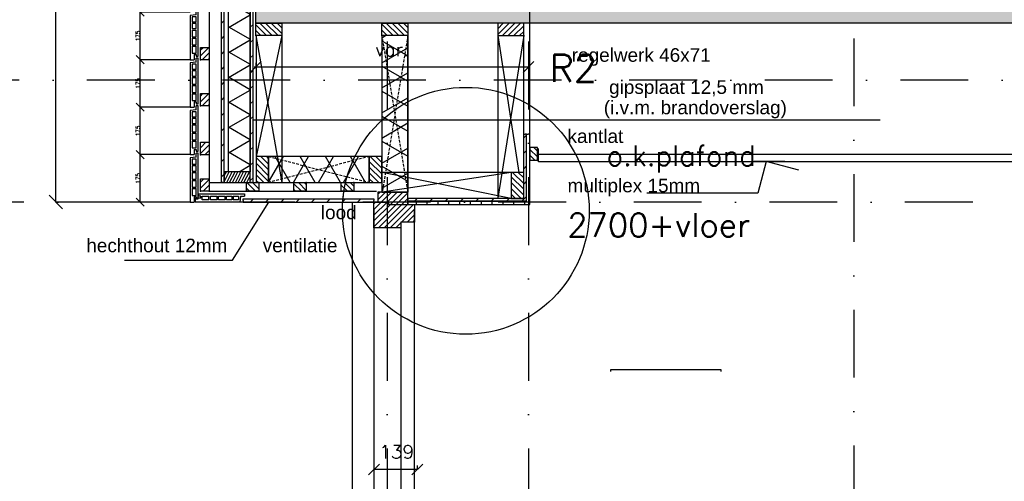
# Model space of a CAD drawing. Extents: x 0 to 317513, y 0 to 193913.
# Tile 8 of 69: x 157212 to 160845, y 100816 to 102518. Entities that reach past the tile are written whole.
import ezdxf
from ezdxf.enums import TextEntityAlignment as Align

# ---------------------------------------------------------------- set-up
doc = ezdxf.new("R2010")
doc.units = 0
doc.header["$LTSCALE"] = 20
doc.header["$MEASUREMENT"] = 0
doc.header["$PDSIZE"] = -1
for name, pattern in [('DASHDOT', [25, 12.5, -6.25, 0, -6.25]), ('DASHED', [0.75, 0.5, -0.25]), ('DD1', [2.66667, 1.66667, -0.5, 0, -0.5])]:
    doc.linetypes.add(name, pattern=pattern)
doc.layers.get('0').update_dxf_attribs({"linetype": 'CONTINUOUS'})
doc.layers.get('DEFPOINTS').update_dxf_attribs({"linetype": 'CONTINUOUS'})
for name, color, linetype in [('_DETAILNUMMERS', 4, 'CONTINUOUS'), ('_DETAILNUMMERSTEKST', 4, 'CONTINUOUS'), ('A--A21--_F-23-', 9, 'CONTINUOUS'), ('A--A23--_F--3-', 9, 'CONTINUOUS'), ('A--A25--_F--3-', 9, 'CONTINUOUS'), ('A--A35--_F--3-', 9, 'CONTINUOUS'), ('A--A42--_F--3-', 9, 'CONTINUOUS'), ('A--A42--_F-23-', 9, 'CONTINUOUS'), ('A--L21--', 3, 'CONTINUOUS'), ('A--L21--_F-23-', 4, 'CONTINUOUS'), ('A--L21D3_BUITENWAND', 3, 'CONTINUOUS'), ('A--L25--', 7, 'CONTINUOUS'), ('A--L25--_F-23-', 7, 'CONTINUOUS'), ('A--L28D1_KONSTRUKTIES', 1, 'CONTINUOUS'), ('A--L30--', 7, 'CONTINUOUS'), ('A--L30--_F123-', 7, 'CONTINUOUS'), ('A--L31--', 2, 'CONTINUOUS'), ('A--L31--_F--3-', 7, 'CONTINUOUS'), ('A--L31A1_BUITENKOZIJN', 1, 'CONTINUOUS'), ('A--L31D1_BUITENKOZIJN', 1, 'CONTINUOUS'), ('A--L35-D2-_PLAFONDS', 2, 'CONTINUOUS'), ('A--L35-D4-_PLAFONDS', 4, 'CONTINUOUS'), ('A--L42--', 7, 'CONTINUOUS'), ('A--L42--_F--3-', 7, 'CONTINUOUS'), ('A--L42--_F-23-', 7, 'CONTINUOUS'), ('A--M$1A-_F123-', 1, 'CONTINUOUS'), ('A--M01A1_MAATVOERING', 1, 'CONTINUOUS'), ('A--M01B1_HOOGTE_MAATV', 1, 'CONTINUOUS'), ('A--T$1A-_F123_20', 1, 'CONTINUOUS'), ('A--T01B2_HOOGTE_MAATV', 2, 'CONTINUOUS'), ('A--T01B3_HOOGTE_MAATV', 3, 'CONTINUOUS'), ('STRAMIEN', 8, 'DD1'), ('X--LR---_CP', 7, 'CONTINUOUS')]:
    doc.layers.add(name, color=color, linetype=linetype)
doc.styles.add('ALFA-0_25', font='ROMANS')
doc.styles.add('EB2', font='ARIAL.TTF')
doc.styles.add('HIEMSTRA', font='romans.shx')
doc.styles.add('HOOGTEXT', font='ROMANS.shx', dxfattribs={"height": 2.5})
doc.styles.add('MAATLIJN', font='ROMANS')
doc.dimstyles.new('ALFA25', dxfattribs={"dimscale": 0.3, "dimtxt": 50, "dimasz": 100, "dimexe": 0, "dimexo": 0, "dimgap": 2, "dimtad": 1, "dimdec": 0, "dimzin": 0, "dimdsep": 46, "dimtxsty": 'MAATLIJN', "dimblk1": 'OBLIQUE', "dimblk2": 'OBLIQUE', "dimsah": 1, "dimcen": 0, "dimclrd": 1, "dimclre": 1, "dimclrt": 2, "dimadec": 0, "dimazin": 0, "dimtfac": 0.75, "dimtdec": 4, "dimtix": 1, "dimtmove": 2, "dimatfit": 3, "dimldrblk": 'OBLIQUE', "dimfxl": 0, "dimtvp": 1.5, "dimtolj": 1, "dimtzin": 0, "dimarcsym": 0})
doc.dimstyles.get("Standard").update_dxf_attribs({"dimscale": 40, "dimtxt": 2.5, "dimasz": 2, "dimexe": 0.3, "dimexo": 0.3, "dimgap": 2, "dimtad": 1, "dimdec": 0, "dimzin": 0, "dimdsep": 46, "dimtxsty": 'HIEMSTRA', "dimblk1": 'OBLIQUE', "dimblk2": 'OBLIQUE', "dimsah": 1, "dimcen": 0.09, "dimdle": 0.3, "dimclrd": 1, "dimclre": 1, "dimclrt": 3, "dimadec": 0, "dimazin": 0, "dimtfac": 1, "dimtdec": 4, "dimtix": 1, "dimtmove": 2, "dimatfit": 3, "dimldrblk": 'OBLIQUE', "dimfxl": 0, "dimtvp": 625, "dimtolj": 1, "dimtzin": 0, "dimarcsym": 0})
doc.dimstyles.new('STANDARD$0', dxfattribs={"dimscale": 50, "dimtxt": 2.5, "dimasz": 2, "dimexe": 2, "dimexo": 0, "dimgap": 2, "dimtad": 1, "dimdec": 0, "dimzin": 0, "dimdsep": 46, "dimtxsty": 'ALFA-0_25', "dimblk1": 'OBLIQUE', "dimblk2": 'OBLIQUE', "dimsah": 1, "dimcen": -3, "dimdle": 2, "dimclrd": 1, "dimclre": 1, "dimclrt": 2, "dimadec": 0, "dimazin": 0, "dimtfac": 0.666667, "dimtofl": 0, "dimtmove": 2, "dimatfit": 3, "dimldrblk": 'OBLIQUE', "dimfxl": 0, "dimtvp": 0.833333, "dimtolj": 1, "dimtzin": 0, "dimarcsym": 0})
pattern_1 = [(45, (0, 0), (-10.6066, 10.6066), [])]
pattern_2 = [(45, (6300, 6875.006), (-10.6066017, 10.6066017), [])]
pattern_3 = [(45, (-159076.765, -101854.386), (-28.284271, 28.284271), [])]

# ---------------------------------------------------------------- blocks, each defined once
blk = doc.blocks.new('*U632')
at = {"layer": 'A--A42--_F-23-', "linetype": 'Continuous'}
h = blk.add_hatch(dxfattribs=at)
h.set_pattern_fill('ALFALINE', color=256, scale=40, style=0)
h.set_pattern_definition([(45, (-157962.265, -101917.898), (-28.284271, 28.284271), [])])
h.paths.add_polyline_path([(0, 0), (-5, 0), (-5, 5194), (0, 5194), (5, 5194), (5, 0)])
at = {"layer": 'A--L42--_F-23-', "color": 2, "linetype": 'Continuous'}
for points in [[(0, 0), (-5, 0), (-5, 5194), (0, 5194)], [(0, 0), (5, 0), (5, 5194), (0, 5194)]]:
    blk.add_lwpolyline(points, dxfattribs=at)
blk = doc.blocks.new('_OBLIQUE')
at = {"color": 0, "linetype": 'ByBlock'}
blk.add_line((-0.5, -0.5), (0.5, 0.5), dxfattribs=at)
blk = doc.blocks.new('*D74')
at = {"color": 1, "linetype": 'ByBlock'}
for p, q in [((157766.4, 103595.9), (157345.6, 103595.9)), ((157345.6, 101845.9), (157345.6, 103595.9)), ((157766.4, 101845.9), (157345.6, 101845.9))]:
    blk.add_line(p, q, dxfattribs=at)
at = {"layer": 'DEFPOINTS', "color": 0, "linetype": 'ByBlock'}
for p in [(157345.6, 103595.9), (157766.4, 103595.9), (157766.4, 101845.9)]:
    blk.add_point(p, dxfattribs=at)
at = {"color": 1, "linetype": 'ByBlock', "xscale": 50, "yscale": 50, "zscale": 50}
for p, rotation in [((157345.6, 103595.9), 90), ((157345.6, 101845.9), 270)]:
    blk.add_blockref('_OBLIQUE', p, dxfattribs=dict(at, rotation=rotation))
at = {"color": 2, "linetype": 'ByBlock', "insert": (157332.1, 102720.9), "char_height": 25, "attachment_point": 5, "rotation": 90, "style": 'MAATLIJN'}
blk.add_mtext('\\A1;10 stenen a 175', dxfattribs=at)
blk = doc.blocks.new('*D87')
at = {"color": 1, "linetype": 'ByBlock'}
for p, q in [((157841.3, 102020.9), (157656.7, 102020.9)), ((157656.7, 101845.9), (157656.7, 102020.9)), ((157841.3, 101845.9), (157656.7, 101845.9))]:
    blk.add_line(p, q, dxfattribs=at)
at = {"layer": 'DEFPOINTS', "color": 0, "linetype": 'ByBlock'}
for p in [(157656.7, 102020.9), (157841.3, 102020.9), (157841.3, 101845.9)]:
    blk.add_point(p, dxfattribs=at)
at = {"color": 1, "linetype": 'ByBlock', "xscale": 30, "yscale": 30, "zscale": 30}
for p, rotation in [((157656.7, 102020.9), 90), ((157656.7, 101845.9), 270)]:
    blk.add_blockref('_OBLIQUE', p, dxfattribs=dict(at, rotation=rotation))
at = {"color": 2, "linetype": 'ByBlock', "insert": (157648.6, 101933.4), "char_height": 15, "attachment_point": 5, "rotation": 90, "style": 'MAATLIJN'}
blk.add_mtext('\\A1;175', dxfattribs=at)
blk = doc.blocks.new('*D88')
at = {"color": 1, "linetype": 'ByBlock'}
for p, q in [((157841.3, 102370.9), (157656.7, 102370.9)), ((157656.7, 102195.9), (157656.7, 102370.9)), ((157841.3, 102195.9), (157656.7, 102195.9))]:
    blk.add_line(p, q, dxfattribs=at)
at = {"layer": 'DEFPOINTS', "color": 0, "linetype": 'ByBlock'}
for p in [(157656.7, 102370.9), (157841.3, 102370.9), (157841.3, 102195.9)]:
    blk.add_point(p, dxfattribs=at)
at = {"color": 1, "linetype": 'ByBlock', "xscale": 30, "yscale": 30, "zscale": 30}
for p, rotation in [((157656.7, 102370.9), 90), ((157656.7, 102195.9), 270)]:
    blk.add_blockref('_OBLIQUE', p, dxfattribs=dict(at, rotation=rotation))
at = {"color": 2, "linetype": 'ByBlock', "insert": (157648.6, 102283.4), "char_height": 15, "attachment_point": 5, "rotation": 90, "style": 'MAATLIJN'}
blk.add_mtext('\\A1;175', dxfattribs=at)
blk = doc.blocks.new('*D89')
at = {"color": 1, "linetype": 'ByBlock'}
for p, q in [((157841.3, 102195.9), (157656.7, 102195.9)), ((157656.7, 102020.9), (157656.7, 102195.9)), ((157841.3, 102020.9), (157656.7, 102020.9))]:
    blk.add_line(p, q, dxfattribs=at)
at = {"layer": 'DEFPOINTS', "color": 0, "linetype": 'ByBlock'}
for p in [(157656.7, 102195.9), (157841.3, 102195.9), (157841.3, 102020.9)]:
    blk.add_point(p, dxfattribs=at)
at = {"color": 1, "linetype": 'ByBlock', "xscale": 30, "yscale": 30, "zscale": 30}
for p, rotation in [((157656.7, 102195.9), 90), ((157656.7, 102020.9), 270)]:
    blk.add_blockref('_OBLIQUE', p, dxfattribs=dict(at, rotation=rotation))
at = {"color": 2, "linetype": 'ByBlock', "insert": (157648.6, 102108.4), "char_height": 15, "attachment_point": 5, "rotation": 90, "style": 'MAATLIJN'}
blk.add_mtext('\\A1;175', dxfattribs=at)
blk = doc.blocks.new('*D90')
at = {"color": 1, "linetype": 'ByBlock'}
for p, q in [((157841.3, 102545.9), (157656.7, 102545.9)), ((157656.7, 102370.9), (157656.7, 102545.9)), ((157841.3, 102370.9), (157656.7, 102370.9))]:
    blk.add_line(p, q, dxfattribs=at)
at = {"layer": 'DEFPOINTS', "color": 0, "linetype": 'ByBlock'}
for p in [(157656.7, 102545.9), (157841.3, 102545.9), (157841.3, 102370.9)]:
    blk.add_point(p, dxfattribs=at)
at = {"color": 1, "linetype": 'ByBlock', "xscale": 30, "yscale": 30, "zscale": 30}
for p, rotation in [((157656.7, 102545.9), 90), ((157656.7, 102370.9), 270)]:
    blk.add_blockref('_OBLIQUE', p, dxfattribs=dict(at, rotation=rotation))
at = {"color": 2, "linetype": 'ByBlock', "insert": (157648.6, 102458.4), "char_height": 15, "attachment_point": 5, "rotation": 90, "style": 'MAATLIJN'}
blk.add_mtext('\\A1;175', dxfattribs=at)
blk = doc.blocks.new('Q020259-')
at = {"layer": 'A--A25--_F--3-'}
h = blk.add_hatch(dxfattribs=at)
h.set_pattern_fill('ALFALINE', color=256, scale=15, style=0, pattern_type=2)
h.set_pattern_definition(pattern_1)
h.paths.add_polyline_path([(0, 0), (0, 46), (28, 46), (28, 0)])
at = {"layer": 'A--L25--_F-23-', "color": 2, "linetype": 'Continuous'}
blk.add_lwpolyline([(0, 0), (0, 46), (28, 46), (28, 0)], close=True, dxfattribs=at)
at = {"layer": 'X--LR---_CP'}
for p in [(0, 0), (0, 0), (28, 0)]:
    blk.add_point(p, dxfattribs=at)
blk = doc.blocks.new('*U624')
at = {"layer": 'A--A42--_F-23-', "linetype": 'Continuous'}
h = blk.add_hatch(dxfattribs=at)
h.set_pattern_fill('ALFALINE', color=256, scale=40, style=0)
h.set_pattern_definition(pattern_3)
h.paths.add_polyline_path([(0, 0), (5, -5), (5, 242.2), (0, 242.2), (-5, 242.2), (-5, 5)])
at = {"layer": 'A--L42--_F-23-', "color": 2, "linetype": 'Continuous'}
for points in [[(-5, 5), (-5, 5), (-5, 242.2), (0, 242.2)], [(5, -5), (5, -5), (5, 242.2), (0, 242.2)]]:
    blk.add_lwpolyline(points, dxfattribs=at)
blk = doc.blocks.new('Q020283-')
at = {"layer": 'A--A25--_F--3-'}
h = blk.add_hatch(dxfattribs=at)
h.set_pattern_fill('ALFALINE', color=256, scale=15, style=0, pattern_type=2)
h.set_pattern_definition(pattern_1)
h.paths.add_polyline_path([(0, 0), (0, 96), (46, 96), (46, 0)])
at = {"layer": 'A--L25--_F-23-', "color": 2, "linetype": 'Continuous'}
blk.add_lwpolyline([(0, 0), (0, 96), (46, 96), (46, 0)], close=True, dxfattribs=at)
at = {"layer": 'X--LR---_CP'}
for p in [(0, 0), (0, 0), (46, 0)]:
    blk.add_point(p, dxfattribs=at)
blk = doc.blocks.new('*U623')
at = {"layer": 'A--A42--_F-23-', "linetype": 'Continuous'}
h = blk.add_hatch(dxfattribs=at)
h.set_pattern_fill('ALFALINE', color=256, scale=40, style=0)
h.set_pattern_definition(pattern_3)
h.paths.add_polyline_path([(0, 0), (5, -5), (-432.5, -5), (-432.5, 0), (-432.5, 5), (-5, 5)])
at = {"layer": 'A--L42--_F-23-', "color": 2, "linetype": 'Continuous'}
for points in [[(-5, 5), (-5, 5), (-432.5, 5), (-432.5, 0)], [(5, -5), (5, -5), (-432.5, -5), (-432.5, 0)]]:
    blk.add_lwpolyline(points, dxfattribs=at)
blk = doc.blocks.new('*U622')
at = {"layer": 'A--A42--_F--3-', "linetype": 'Continuous'}
h = blk.add_hatch(dxfattribs=at)
h.set_pattern_fill('ALFALINE', color=256, scale=40, angle=45, style=0)
h.set_pattern_definition([(90, (-158644.266, -101843.136), (-40, 7e-15), [])])
h.paths.add_polyline_path([(0, 0), (0, 6.2), (437.5, 6.2), (443.7, 0), (450, -6.2), (0, -6.2)])
at = {"layer": 'A--L42--_F--3-', "color": 3, "linetype": 'Continuous'}
for points in [[(0, 0), (0, 6.2), (437.5, 6.2), (437.5, 6.2)], [(0, 0), (0, 6.2), (437.5, 6.2), (437.5, 6.2)], [(0, 0), (0, 6.2), (437.5, 6.2), (437.5, 6.2)], [(0, 0), (0, -6.2), (450, -6.2), (450, -6.2)]]:
    blk.add_lwpolyline(points, dxfattribs=at)
blk = doc.blocks.new('*U621')
at = {"layer": 'A--A42--_F--3-', "linetype": 'Continuous'}
h = blk.add_hatch(dxfattribs=at)
h.set_pattern_fill('ALFALINE', color=256, scale=40, angle=45, style=0)
h.set_pattern_definition([(90, (-159088.015, -101843.136), (-40, 7e-15), [])])
h.paths.add_polyline_path([(0, 0), (6.2, -6.2), (6.2, 253.4), (0, 253.4), (-6.2, 253.4), (-6.2, 6.2)])
at = {"layer": 'A--L42--_F--3-', "color": 3, "linetype": 'Continuous'}
for points in [[(-6.2, 6.2), (-6.2, 6.2), (-6.2, 253.4), (0, 253.4)], [(6.2, -6.2), (6.2, -6.2), (6.2, 253.4), (0, 253.4)], [(6.2, -6.2), (6.2, -6.2), (6.2, 253.4), (0, 253.4)], [(6.2, -6.2), (6.2, -6.2), (6.2, 253.4), (0, 253.4)]]:
    blk.add_lwpolyline(points, dxfattribs=at)
blk = doc.blocks.new('*U616')
at = {"layer": 'A--A42--_F-23-', "linetype": 'Continuous'}
h = blk.add_hatch(dxfattribs=at)
h.set_pattern_fill('ALFALINE', color=256, scale=40, style=0)
h.set_pattern_definition([(45, (-158068.22, -101917.898), (-28.284271, 28.284271), [])])
h.paths.add_polyline_path([(0, 0), (-5, 0), (-5, 837), (0, 837), (5, 837), (5, 0)])
at = {"layer": 'A--L42--_F-23-', "color": 2, "linetype": 'Continuous'}
for points in [[(0, 0), (-5, 0), (-5, 837), (0, 837)], [(0, 0), (5, 0), (5, 837), (0, 837)]]:
    blk.add_lwpolyline(points, dxfattribs=at)
blk = doc.blocks.new('ARGETON175')
at = {"layer": 'A--L21D3_BUITENWAND'}
for p, q in [((-8, 153), (-30, 150.5)), ((-30, 150.5), (-30, -12.5)), ((-22, 145.5), (-22, 126)), ((-8, 145.5), (-22, 145.5)), ((0, 168), (-8, 168)), ((-8, 153), (-8, 168)), ((-8, 126), (-8, 145.5)), ((0, 0), (0, 168)), ((-8, 126), (-22, 126)), ((-8, 121), (-22, 121)), ((-22, 121), (-22, 102)), ((-8, 102), (-8, 121)), ((-22, 102), (-8, 102)), ((-22, 97), (-22, 72)), ((-22, 97), (-8, 97)), ((-8, 72), (-8, 97)), ((-22, 72), (-8, 72)), ((-22, 67), (-22, 42)), ((-22, 67), (-8, 67)), ((-22, 42), (-8, 42)), ((-22, 37), (-22, 12)), ((-22, 37), (-8, 37)), ((-8, 42), (-8, 67)), ((-8, 12), (-8, 37)), ((-22, 12), (-8, 12)), ((-15, 7), (-15, -12.5)), ((-15, 7), (-8, 7)), ((-8, 7), (-8, 0)), ((-8, 0), (0, 0)), ((-30, -12.5), (-15, -12.5))]:
    blk.add_line(p, q, dxfattribs=at)
blk = doc.blocks.new('HOUT46X32')
at = {"layer": 'A--A25--_F--3-'}
h = blk.add_hatch(dxfattribs=at)
h.set_pattern_fill('ALFALINE', color=256, scale=15, style=0, pattern_type=2)
h.set_pattern_definition(pattern_1)
h.paths.add_polyline_path([(0, 0), (0, 46), (32, 46), (32, 0)])
at = {"layer": 'A--L25--_F-23-', "color": 2, "linetype": 'Continuous'}
blk.add_lwpolyline([(0, 0), (0, 46), (32, 46), (32, 0)], close=True, dxfattribs=at)
at = {"layer": 'X--LR---_CP'}
for p in [(0, 0), (0, 0), (32, 0)]:
    blk.add_point(p, dxfattribs=at)
blk = doc.blocks.new('*D93')
at = {"color": 1, "linetype": 'ByBlock'}
for p, q in [((158077.2, 102344.1), (159095.3, 102344.1)), ((158083.2, 102359.9), (158083.2, 102338.1)), ((159089.3, 102359.9), (159089.3, 102338.1))]:
    blk.add_line(p, q, dxfattribs=at)
at = {"layer": 'DEFPOINTS', "color": 0, "linetype": 'ByBlock'}
for p in [(158083.2, 102365.9), (159089.3, 102365.9), (159089.3, 102344.1)]:
    blk.add_point(p, dxfattribs=at)
at = {"color": 1, "linetype": 'ByBlock', "xscale": 40, "yscale": 40, "zscale": 40, "rotation": 180}
blk.add_blockref('_OBLIQUE', (158083.2, 102344.1), dxfattribs=at)
at = {"color": 1, "linetype": 'ByBlock', "xscale": 40, "yscale": 40, "zscale": 40}
blk.add_blockref('_OBLIQUE', (159089.3, 102344.1), dxfattribs=at)
at = {"color": 2, "linetype": 'ByBlock', "insert": (158586.2, 102409.1), "char_height": 50, "attachment_point": 5, "style": 'HIEMSTRA'}
blk.add_mtext('\\A1;var.', dxfattribs=at)
blk = doc.blocks.new('HOOGTEP')
at = {"layer": 'A--M01A1_MAATVOERING'}
for p, q in [((0, 0), (0.624, 2.33)), ((0.624, 2.33), (8.794, 2.33)), ((-2.415, 0.647), (0, 0))]:
    blk.add_line(p, q, dxfattribs=at)
at = {"layer": 'A--M01B1_HOOGTE_MAATV'}
blk.add_line((-1.379, 0), (0.911, 0), dxfattribs=at)
at = {"layer": 'A--T01B2_HOOGTE_MAATV', "style": 'HOOGTEXT', "flags": 4}
blk.add_attdef('TEKST', (1.84, -0.671), '', height=1.5, dxfattribs=at)
at = {"layer": 'A--T01B3_HOOGTE_MAATV', "style": 'HOOGTEXT', "flags": 4}
blk.add_attdef('HOOGTE', (1.673, 3.819), '', height=1.75, dxfattribs=at)
blk = doc.blocks.new('*D411')
at = {"color": 1, "linetype": 'ByBlock'}
for p, q in [((158519.3, 100874.5), (158519.3, 100860)), ((158679.3, 100874.5), (158679.3, 100860)), ((158679.3, 100860), (158519.3, 100860))]:
    blk.add_line(p, q, dxfattribs=at)
at = {"layer": 'DEFPOINTS', "color": 0, "linetype": 'ByBlock'}
for p in [(158519.3, 100874.5), (158679.3, 100874.5), (158519.3, 100860)]:
    blk.add_point(p, dxfattribs=at)
at = {"color": 1, "linetype": 'ByBlock', "xscale": 40, "yscale": 40, "zscale": 40, "rotation": 180}
blk.add_blockref('_OBLIQUE', (158519.3, 100860), dxfattribs=at)
at = {"color": 1, "linetype": 'ByBlock', "xscale": 40, "yscale": 40, "zscale": 40}
blk.add_blockref('_OBLIQUE', (158679.3, 100860), dxfattribs=at)
at = {"color": 2, "linetype": 'ByBlock', "insert": (158603, 100925), "char_height": 50, "attachment_point": 5, "style": 'ALFA-0_25'}
blk.add_mtext('\\A1;139', dxfattribs=at)
blk = doc.blocks.new('*U461')
at = {"layer": 'A--A42--_F-23-', "linetype": 'Continuous'}
h = blk.add_hatch(dxfattribs=at)
h.set_pattern_fill('ALFALINE', color=256, scale=40, style=0)
h.set_pattern_definition([(45, (-158036.607, -101851.898), (-28.284271, 28.284271), [])])
h.paths.add_polyline_path([(0, 0), (0, 6), (482.7, 6), (482.7, 0), (482.7, -6), (0, -6)])
at = {"layer": 'A--L42--_F-23-', "color": 2, "linetype": 'Continuous'}
for points in [[(0, 0), (0, 6), (482.7, 6), (482.7, 0)], [(0, 0), (0, -6), (482.7, -6), (482.7, 0)]]:
    blk.add_lwpolyline(points, dxfattribs=at)
blk = doc.blocks.new('*U454')
at = {"layer": 'A--L30--_F123-', "color": 1, "linetype": 'Continuous'}
blk.add_lwpolyline([(0, 0), (0, 7.5), (405, 7.5), (405, 0)], dxfattribs=at)
blk.add_lwpolyline([(0, 0), (0, 7.5), (405, 7.5), (405, 0)], dxfattribs=at)

msp = doc.modelspace()

# ---------------------------------------------------------------- hatches: boundary and pattern name
at = {"layer": 'A--A21--_F-23-'}
h = msp.add_hatch(dxfattribs=at)
h.set_pattern_fill('ALFAISO', color=256, scale=80, angle=270, style=0)
h.set_pattern_definition([(330, (-494.545, 7e-15), (40, 69.282032), []), (30, (-494.545, 7e-15), (-40, 69.282032), [])])
h.paths.add_polyline_path([(158163.22, 103569.84), (157983.22, 103569.84), (157983.22, 101957.9), (158063.22, 101957.9), (158063.22, 102795.9), (158163.22, 102795.9)])
h = msp.add_hatch(dxfattribs=at)
h.set_pattern_fill('ALFAISO', color=256, scale=80, angle=270, style=0)
h.set_pattern_definition([(330, (159738.13, 101475.89), (40, 69.282), []), (30, (159738.13, 101475.89), (-40, 69.282), [])])
h.paths.add_polyline_path([(158548.27, 101882.9), (158644.27, 101882.9), (158644.27, 102459.9), (158548.27, 102459.9)])
h = msp.add_hatch(dxfattribs=at)
h.set_pattern_fill('ALFAISO', color=256, scale=80, angle=360, style=0)
h.set_pattern_definition([(60, (158909.28, 103107.76), (-69.282, 40), []), (120, (158909.28, 103107.76), (-69.282, -40), [])])
h.paths.add_polyline_path([(158502.27, 101917.9), (158502.27, 102013.89), (158130.74, 102013.89), (158130.74, 101917.9)])
at = {"layer": 'A--A23--_F--3-'}
h = msp.add_hatch(dxfattribs=at)
h.set_pattern_fill('ALFABET', color=256, scale=20, angle=1, style=0, pattern_type=2)
h.set_pattern_definition([(134, (235608.52, 7000), (86.32078, 83.359), []), (129, (235608.52, 7000), (-143.64922, -10.04493), [15, -165]), (184, (235608.52, 7000), (30.37155, 149.9312), [12, -132]), (78.5486, (235596.55, 6999.16), (-113.27778, 139.88618), [12.74804, -140.22842]), (132.8158, (235609.22, 7040), (-213.99344, -29.37358), [22.5, -247.5]), (82.3644, (235591.38, 7037.55), (-183.50393, 198.05632), [19.12206, -210.3426]), (187.8158, (235609.22, 7040), (-183.50378, 198.05647), [18, -198]), (158, (235589.04, 7030.34), (-120.76856, -78.42802), [15, -165]), (213, (235589.04, 7030.34), (-46.12453, 145.8572), [12, -132]), (107.5486, (235578.98, 7023.81), (-166.89315, 67.42906), [12.74804, -140.22842]), (141.5, (235608.517, 7000), (-1.26964, 66.611074), [0, -130.4, 0, -134, 0, -132.5]), (171.5, (235608.52, 7000), (-51.229207, 79.788568), [0, -76.4, 0, -127.4, 0, -50.5]), (211.5, (235653.11, 6999.22), (-106.826954, -2.64699), [0, -50, 0, -156, 0, -207]), (221.5, (235673.11, 6998.87), (-116.270055, 22.05355), [0, -65, 0, -103.6, 0, -147]), (221.5, (235673.11, 6998.87), (-116.270055, 22.05355), [0, -65, 0, -103.6, 0, -147])])
edge = h.paths.add_edge_path()
edge.add_line((179950.96, 102505.9), (158083.22, 102505.9))
edge.add_line((158083.22, 102505.9), (158083.22, 102755.9))
edge.add_line((158083.22, 102755.9), (179950.96, 102755.9))
edge.add_line((179950.96, 102755.9), (179950.96, 102655.97))
at = {"layer": 'A--A25--_F--3-'}
h = msp.add_hatch(dxfattribs=at)
h.set_pattern_fill('ALFALINE', color=256, scale=15, style=0, pattern_type=2)
h.set_pattern_definition([(63.435, (158185.22, 101996.388), (5.3033, -10.6066), [])])
h.paths.add_polyline_path([(157967.22, 101917.9), (158063.22, 101917.9), (158063.22, 101957.9), (157967.22, 101957.9)])
at = {"layer": 'A--A35--_F--3-'}
h = msp.add_hatch(dxfattribs=at)
h.set_pattern_fill('ALFALINE', color=256, scale=15, style=0)
h.set_pattern_definition(pattern_2)
h.paths.add_polyline_path([(158564.23, 101882.9), (158564.23, 101845.9), (158634.22, 101845.9), (158529, 101882.9)])
h.paths.add_polyline_path([(158534.26, 101882.9), (158534.26, 101845.9), (158564.23, 101845.9), (158564.23, 101882.9)])
h.paths.add_polyline_path([(158634.22, 101836.89), (158634.22, 101845.9), (158573.26, 101845.9), (158573.26, 101836.9)])
h.paths.add_polyline_path([(158538.9, 101882.9), (158529, 101882.9), (158634.22, 101845.9), (158644.12, 101845.9)])
h.paths.add_polyline_path([(158634.22, 101845.9), (158634.22, 101836.89), (158644.12, 101836.89), (158644.12, 101845.9)])
h = msp.add_hatch(dxfattribs=at)
h.set_pattern_fill('ALFALINE', color=256, scale=15, style=0)
h.set_pattern_definition(pattern_2)
h.paths.add_polyline_path([(158564.23, 101882.9), (158564.23, 101845.9), (158634.22, 101845.9), (158634.22, 101882.9)])
h.paths.add_polyline_path([(158534.26, 101882.9), (158534.26, 101845.9), (158564.23, 101845.9), (158564.23, 101882.9)])
h.paths.add_polyline_path([(158634.22, 101836.89), (158634.22, 101845.9), (158573.26, 101845.9), (158573.26, 101836.9)])
h.paths.add_polyline_path([(158644.12, 101882.9), (158634.22, 101882.9), (158634.22, 101845.9), (158644.12, 101845.9)])
h.paths.add_polyline_path([(158634.22, 101845.9), (158634.22, 101836.89), (158644.12, 101836.89), (158644.12, 101845.9)])
h = msp.add_hatch(dxfattribs=at)
h.set_pattern_fill('ALFALINE', color=256, scale=15, style=0)
h.set_pattern_definition(pattern_2)
h.paths.add_polyline_path([(158519.26, 101823.9), (158519.26, 101750.9), (158564.23, 101750.9), (158564.23, 101845.89), (158534.26, 101845.89), (158534.26, 101845.9), (158519.26, 101845.9)])
h.paths.add_polyline_path([(158618.26, 101750.9), (158618.26, 101771.9), (158634.22, 101771.9), (158634.22, 101836.89), (158573.26, 101836.89), (158573.26, 101845.89), (158564.23, 101845.89), (158564.23, 101750.9)])
h.paths.add_polyline_path([(158644.12, 101836.89), (158634.22, 101836.89), (158634.22, 101771.9), (158644.12, 101771.9)])
h.paths.add_polyline_path([(158669.26, 101836.89), (158644.12, 101836.89), (158644.12, 101771.9), (158669.26, 101771.9)])
h = msp.add_hatch(dxfattribs=at)
h.set_pattern_fill('ALFALINE', color=256, scale=15, style=0)
h.set_pattern_definition(pattern_2)
h.paths.add_polyline_path([(158519.26, 101823.9), (158519.26, 101750.9), (158564.23, 101750.9), (158564.23, 101845.89), (158534.26, 101845.89), (158534.26, 101845.9), (158519.26, 101845.9)])
h.paths.add_polyline_path([(158618.26, 101750.9), (158618.26, 101771.9), (158634.22, 101771.9), (158634.22, 101836.89), (158573.26, 101836.89), (158573.26, 101845.89), (158564.23, 101845.89), (158564.23, 101750.9)])
h.paths.add_polyline_path([(158644.12, 101836.89), (158634.22, 101836.89), (158634.22, 101771.9), (158644.12, 101771.9)])
h.paths.add_polyline_path([(158669.26, 101836.89), (158644.12, 101836.89), (158644.12, 101771.9), (158669.26, 101771.9)])

# ---------------------------------------------------------------- linework, layer by layer
at = {"layer": '_DETAILNUMMERS'}
msp.add_circle((158858.26, 101813.83), 455.13, dxfattribs=at)
at = {"layer": 'A--L21--'}
for points in [[(158063.22, 101957.9), (157983.22, 101957.9), (157983.22, 103569.84), (158163.22, 103569.84), (158163.22, 102795.9), (158063.22, 102795.9), (158063.22, 102042.39)], [(158548.27, 101882.9), (158644.27, 101882.9), (158644.27, 102459.9), (158548.27, 102459.9)], [(158502.27, 101917.9), (158502.27, 102013.89), (158130.74, 102013.89), (158130.74, 101917.9)]]:
    msp.add_lwpolyline(points, close=True, dxfattribs=at)
at = {"layer": 'A--L21--_F-23-', "linetype": 'Continuous'}
msp.add_lwpolyline([(179950.96, 102505.9), (158083.22, 102505.9), (158083.22, 102755.9), (179950.96, 102755.9), (179950.96, 102655.97)], dxfattribs=at)
at = {"layer": 'A--L21D3_BUITENWAND'}
for p, q in [((158405.76, 101860.9), (158405.76, 101867.9)), ((158054.72, 101845.9), (157859.49, 101845.9))]:
    msp.add_line(p, q, dxfattribs=at)
at = {"layer": 'A--L25--_F-23-', "color": 2, "linetype": 'Continuous'}
for p, q in [((158063.22, 101957.9), (157967.22, 101957.9)), ((157967.22, 101957.9), (157967.22, 101917.9)), ((158063.22, 101917.9), (158063.22, 101957.9)), ((157967.22, 101917.9), (158063.22, 101917.9))]:
    msp.add_line(p, q, dxfattribs=at)
at = {"layer": 'A--L28D1_KONSTRUKTIES'}
for p, q in [((157997.56, 101631.88), (158131.6, 101845.9)), ((157599.28, 101631.88), (157997.56, 101631.88))]:
    msp.add_line(p, q, dxfattribs=at)
msp.add_lwpolyline([(158669.26, 101836.89), (159094.26, 101836.89), (159094.26, 103578.98)], dxfattribs=at)
at = {"layer": 'A--L31--'}
for p, q in [((157911.26, 105431.37), (157911.26, 101917.9)), ((157909.74, 101917.9), (158548.14, 101917.9)), ((157911.26, 101885.9), (158529.29, 101885.9)), ((158618.26, 101770.55), (158618.26, 101370.06)), ((158618.26, 101389.7), (158618.26, 100399.87))]:
    msp.add_line(p, q, dxfattribs=at)
for points in [[(158519.26, 101820.9), (158519.26, 101820.9), (158519.26, 101370.06)], [(158669.26, 101370.06), (158669.26, 101816.46), (158669.26, 101816.46)], [(158519.26, 101389.7), (158519.26, 98369.35)], [(158669.26, 98337.92), (158669.26, 101389.7)]]:
    msp.add_lwpolyline(points, dxfattribs=at)
at = {"layer": 'A--L31--_F--3-', "color": 2, "linetype": 'Continuous'}
for points in [[(158644.27, 101836.89), (158644.26, 101882.9), (158534.26, 101882.9), (158534.26, 101845.89), (158573.26, 101845.89), (158573.26, 101836.9)], [(158669.26, 101836.89), (158669.26, 101771.9), (158618.26, 101771.9), (158618.26, 101750.9), (158519.26, 101750.9), (158519.26, 101823.9), (158519.26, 101845.9), (158534.26, 101845.89), (158573.26, 101845.89), (158573.26, 101836.89)], [(158669.26, 101836.89), (158669.26, 101771.9), (158618.26, 101771.9), (158618.26, 101750.9), (158519.26, 101750.9), (158519.26, 101823.9), (158519.26, 101845.9), (158534.26, 101845.89), (158573.26, 101845.89), (158573.26, 101836.89)]]:
    msp.add_lwpolyline(points, close=True, dxfattribs=at)
at = {"layer": 'A--L31A1_BUITENKOZIJN'}
msp.add_line((158439.26, 101845.9), (158439.26, 98307.9), dxfattribs=at)
at = {"layer": 'A--L31D1_BUITENKOZIJN'}
for p, q in [((158083.22, 102459.9), (158179.22, 101917.9)), ((158179.22, 102459.9), (158084.74, 102013.9)), ((158084.74, 102459.9), (158084.74, 102013.9)), ((158179.22, 102459.9), (158179.22, 101917.9)), ((158548.27, 102459.82), (158548.27, 101882.82)), ((158644.27, 102459.9), (158644.27, 101882.9)), ((158975.76, 102459.9), (158975.76, 101860.9)), ((159071.76, 102459.9), (158975.76, 101860.9)), ((158975.76, 102459.9), (159054.09, 101955.39)), ((159071.76, 102091.55), (159071.76, 102459.9)), ((158503.79, 102013.9), (158084.74, 102013.9)), ((159025.76, 101859.39), (158549.79, 101955.39)), ((159025.76, 101955.39), (158549.79, 101882.9)), ((159025.76, 101955.39), (158549.79, 101955.39))]:
    msp.add_line(p, q, dxfattribs=at)
at = {"layer": 'A--L31D1_BUITENKOZIJN', "linetype": 'DASHED'}
for p, q in [((158548.27, 102459.9), (158644.27, 101882.9)), ((158644.27, 102459.9), (158549.79, 101882.9)), ((158502.27, 102013.9), (158130.74, 101917.9)), ((158130.74, 102013.9), (158502.27, 101917.9))]:
    msp.add_line(p, q, dxfattribs=at)
at = {"layer": 'A--L35-D2-_PLAFONDS'}
for points in [[(165761.88, 102020.9), (159126.49, 102020.9)], [(159126.49, 101995.9), (165761.88, 101995.9)]]:
    msp.add_lwpolyline(points, dxfattribs=at)
at = {"layer": 'A--L35-D4-_PLAFONDS'}
for p, q in [((159126.49, 101993.88), (159126.49, 102043.88)), ((159151.49, 101993.88), (159126.49, 101993.88))]:
    msp.add_line(p, q, dxfattribs=at)
at = {"layer": 'A--T$1A-_F123_20', "color": 2}
msp.add_line((158073.22, 102149.16), (160387.16, 102148.98), dxfattribs=at)
at = {"layer": 'STRAMIEN', "linetype": 'DASHDOT'}
for p, q in [((158568.22, 109939.11), (158568.22, 90566.61)), ((159089.26, 109939.11), (159089.26, 90566.61)), ((160289.26, 109950.72), (160289.26, 90540)), ((232225.64, 102295.9), (154613.05, 102295.9)), ((160728.3, 101845.9), (154278.59, 101845.9))]:
    msp.add_line(p, q, dxfattribs=at)
at = {"layer": 'X--LR---_CP'}
for p in [(157967.22, 101957.9), (157967.22, 101917.9), (157967.22, 101917.9)]:
    msp.add_point(p, dxfattribs=at)

# ---------------------------------------------------------------- block references
for p in [(157871.26, 102383.4), (157871.26, 102208.4), (157871.26, 102033.4), (157871.26, 101858.4)]:
    msp.add_blockref('ARGETON175', p)
ref = msp.add_blockref('HOOGTEP', (159966.18, 101995.9), dxfattribs=dict(xscale=50, yscale=50, zscale=50, rotation=180))
ref.add_attrib('TEKST', 'o.k.plafond', (159377.76, 101979.45), dxfattribs={"layer": 'A--T01B2_HOOGTE_MAATV', "height": 75, "style": 'HOOGTEXT', "flags": 4})
ref.add_attrib('HOOGTE', '2700+vloer', (159232.55, 101717.42), dxfattribs={"layer": 'A--T01B3_HOOGTE_MAATV', "height": 87.5, "style": 'HOOGTEXT', "flags": 4})
at = {"xscale": -1, "rotation": 270}
msp.add_blockref('ARGETON175', (157873.76, 101875.9), dxfattribs=at)
at = {"layer": 'A--L25--'}
for name, p, rotation in [('Q020283-', (158083.22, 102505.9), 270), ('Q020283-', (158548.27, 102505.9), 270), ('HOUT46X32', (158094.76, 101885.9), 90), ('HOUT46X32', (158269.76, 101885.9), 90), ('HOUT46X32', (158444.76, 101885.9), 90)]:
    msp.add_blockref(name, p, dxfattribs=dict(at, rotation=rotation))
at = {"layer": 'A--L25--', "xscale": -1, "rotation": 90}
msp.add_blockref('Q020283-', (159071.76, 102505.9), dxfattribs=at)
at = {"layer": 'A--L25--'}
for p in [(157879.26, 102370.4), (157879.26, 102200.4), (157879.26, 102020.4), (157879.26, 101885.9)]:
    msp.add_blockref('HOUT46X32', p, dxfattribs=at)
at = {"layer": 'A--L25--', "xscale": -1}
for name, p in [('Q020259-', (159122.26, 102000.9)), ('Q020259-', (159122.26, 102000.9)), ('Q020283-', (158130.74, 101917.9)), ('Q020283-', (158548.27, 101917.9)), ('Q020283-', (159071.76, 101859.39))]:
    msp.add_blockref(name, p, dxfattribs=at)
at = {"layer": 'A--L30--'}
msp.add_blockref('*U454', (159393.68, 101221.34, 0), dxfattribs=at)
at = {"layer": 'A--L42--'}
for name, p in [('*U632', (157962.26, 101917.9)), ('*U616', (158068.22, 101917.9)), ('*U624', (159076.76, 101854.39)), ('*U621', (159088.01, 101843.14)), ('*U461', (158036.61, 101851.9)), ('*U623', (159076.76, 101854.39)), ('*U622', (158644.27, 101843.14))]:
    msp.add_blockref(name, p, dxfattribs=at)

# ---------------------------------------------------------------- texts
at = {"layer": '_DETAILNUMMERSTEKST', "style": 'HIEMSTRA'}
msp.add_text('R2', height=100, dxfattribs=at).set_placement((159166.71, 102289.7))
at = {"layer": 'A--T$1A-_F123_20', "style": 'EB2'}
for s, p in [('regelwerk 46x71', (159249.27, 102363.3)), ('kantlat', (159233.48, 102063.91)), ('multiplex 15mm', (159233.48, 101881.93)), ('hechthout 12mm', (157458.21, 101660.97)), ('ventilatie', (158109.17, 101660.97))]:
    msp.add_text(s, height=50, dxfattribs=at).set_placement(p)
for s, p in [('gipsplaat 12,5 mm ', (159976.94, 102244.81)), ('(i.v.m. brandoverslag)', (160042.68, 102169.71)), ('lood', (158455.62, 101782.92))]:
    msp.add_text(s, height=50, dxfattribs=at).set_placement(p, align=Align.RIGHT)

# ---------------------------------------------------------------- dimensions: what is measured, and where the dimension line sits
at = {"layer": 'A--M$1A-_F123-'}
dim = msp.add_linear_dim(base=(157345.62, 103595.9), p1=(157766.44, 101845.9), p2=(157766.44, 103595.9), angle=270, text='10 stenen a 175', dimstyle='ALFA25', override={"dimscale": 0.5}, dxfattribs=at)
dim.commit()
dim.dimension.update_dxf_attribs({"geometry": '*D74', "text_midpoint": (157332.12, 102720.9)})
for base, p1, p2, picture, middle in [((157656.71, 102545.9), (157841.26, 102370.9), (157841.26, 102545.9), '*D90', (157648.61, 102458.4)), ((157656.71, 102370.9), (157841.26, 102195.9), (157841.26, 102370.9), '*D88', (157648.61, 102283.4)), ((157656.71, 102195.9), (157841.26, 102020.9), (157841.26, 102195.9), '*D89', (157648.61, 102108.4)), ((157656.71, 102020.9), (157841.26, 101845.9), (157841.26, 102020.9), '*D87', (157648.61, 101933.4))]:
    dim = msp.add_linear_dim(base=base, p1=p1, p2=p2, angle=270, dimstyle='ALFA25', override={"dimscale": 0.3}, dxfattribs=at)
    dim.commit()
    dim.dimension.update_dxf_attribs({"geometry": picture, "text_midpoint": middle})
dim = msp.add_linear_dim(base=(159089.26, 102344.06), p1=(158083.22, 102365.9), p2=(159089.26, 102365.9), text='var.', dimstyle='Standard', override={"dimscale": 20, "dimclrt": 2}, dxfattribs=at)
dim.commit()
dim.dimension.update_dxf_attribs({"geometry": '*D93', "text_midpoint": (158586.24, 102409.06)})
dim = msp.add_linear_dim(base=(158519.26, 100860), p1=(158679.26, 100874.54), p2=(158519.26, 100874.54), text='139', dimstyle='STANDARD$0', override={"dimscale": 20, "dimexe": 0, "dimexo": 0, "dimcen": 0, "dimdle": 0, "dimclrt": 2, "dimtfac": 0.75, "dimtvp": 1.5}, dxfattribs=at)
dim.commit()
dim.dimension.update_dxf_attribs({"geometry": '*D411', "text_midpoint": (158602.98, 100925), "dimtype": 160})

doc.saveas('drawing.dxf')
